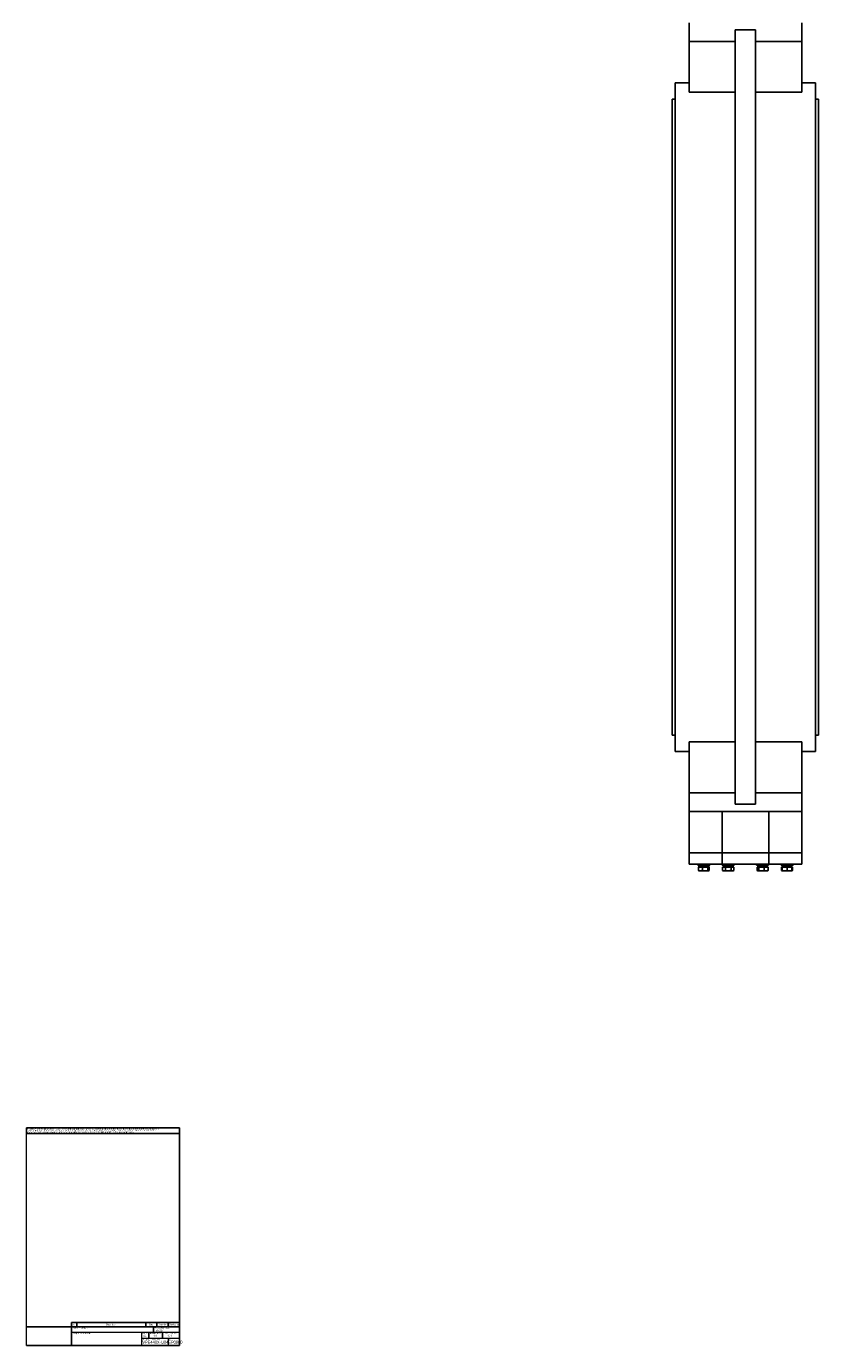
# Model space of a CAD drawing. Header units: millimetres. Extents: x 3 to 4919, y -224 to 3490.
# Tile 1 of 55: x 3 to 1059, y 3 to 1759. Entities that reach past the tile are written whole.
import ezdxf

# ---------------------------------------------------------------- set-up
doc = ezdxf.new("R2010")
doc.units = ezdxf.units.MM
doc.layers.add('FOND_DE_PLAN', color=7, linetype='Continuous')
doc.styles.add('SLDTEXTSTYLE0', font='TXT', dxfattribs={"width": 0.744368})
doc.styles.add('SLDTEXTSTYLE1', font='TXT', dxfattribs={"width": 0.7})
doc.styles.add('SLDTEXTSTYLE2', font='TXT', dxfattribs={"width": 0.75})
doc.styles.add('SLDTEXTSTYLE3', font='TXT', dxfattribs={"width": 0.65})

# ---------------------------------------------------------------- blocks, each defined once
blk = doc.blocks.new('SW_NOTE_0')
at = {"color": 0, "linetype": 'Continuous', "lineweight": 0, "char_height": 1.5875, "attachment_point": 1, "style": 'SLDTEXTSTYLE0'}
for s, insert in [('This document is the exclusive property of TECOFI. The reproduction, distribution and utilization of this document as well as the communication of its contents to others without express authorization are', (0, 2)), ('prohibited. Offenders will be held liable for the payment of damages. All rights reserved in the event of the grant of a patent, utility model or design. Photos and technical art works are not contractual.', (0, -0.1)), ('The specifications of the presented products are open to modifications without previous advice. They cannot be called, at any time, by the customer against TECOFI.', (0, -2.2))]:
    blk.add_mtext(s, dxfattribs=dict(at, insert=insert))
blk = doc.blocks.new('Condition  TECOFI')
at = {"color": 7, "linetype": 'Continuous', "lineweight": 0}
blk.add_blockref('SW_NOTE_0', (51, 62.5), dxfattribs=at)
blk = doc.blocks.new('SW_NOTE_1')
at = {"layer": 'FOND_DE_PLAN', "color": 0, "char_height": 1.85, "attachment_point": 1, "style": 'SLDTEXTSTYLE1'}
for s, insert in [('Poids /', (0, 2.4)), ('Weight', (7.5, 2.4)), ('(kg) :', (15.4, 2.4))]:
    blk.add_mtext(s, dxfattribs=dict(at, insert=insert))
blk = doc.blocks.new('SW_NOTE_2')
at = {"layer": 'FOND_DE_PLAN', "color": 0, "char_height": 1.85, "attachment_point": 1, "style": 'SLDTEXTSTYLE1'}
for s, insert in [('Matière /', (0, 2.4)), ('Material', (9.8, 2.4)), (':', (19, 2.4))]:
    blk.add_mtext(s, dxfattribs=dict(at, insert=insert))
blk = doc.blocks.new('SW_NOTE_3')
at = {"layer": 'FOND_DE_PLAN', "color": 0, "attachment_point": 1, "style": 'SLDTEXTSTYLE1'}
for s, insert, char_height in [('Désignation /', (0, 2.4), 1.852), ('Description', (13.6, 2.4), 1.852), (':', (25.4, 2.4), 1.85)]:
    blk.add_mtext(s, dxfattribs=dict(at, insert=insert, char_height=char_height))
blk = doc.blocks.new('SW_NOTE_4')
at = {"layer": 'FOND_DE_PLAN', "color": 0, "attachment_point": 1, "style": 'SLDTEXTSTYLE1'}
for s, insert, char_height in [('No. Dessin /', (0, 2.4), 1.852), ('Drawing Nb', (12.4, 2.4), 1.85), (':', (24.7, 2.4), 1.85)]:
    blk.add_mtext(s, dxfattribs=dict(at, insert=insert, char_height=char_height))
blk = doc.blocks.new('SW_NOTE_5')
at = {"layer": 'FOND_DE_PLAN', "color": 0, "char_height": 1.85, "attachment_point": 1, "style": 'SLDTEXTSTYLE1'}
for s, insert in [('Echelle /', (0, 2.4)), ('Scale :', (8.9, 2.4))]:
    blk.add_mtext(s, dxfattribs=dict(at, insert=insert))
blk = doc.blocks.new('SW_TABLEANNOTATION_0')
at = {"layer": 'FOND_DE_PLAN', "color": 0}
for p, q in [((0, 0), (0, -5.7)), ((143.9, 0), (0, 0)), ((7, 0), (7, -5.7)), ((98.9, 0), (98.9, -5.7)), ((113.9, 0), (113.9, -5.7)), ((128.9, 0), (128.9, -5.7)), ((143.9, -5.7), (143.9, 0)), ((0, -5.7), (143.9, -5.7))]:
    blk.add_line(p, q, dxfattribs=at)
at = {"layer": 'FOND_DE_PLAN', "color": 0, "attachment_point": 1, "style": 'SLDTEXTSTYLE1'}
for s, insert, char_height in [('Ver.', (1.1, -1.5), 2.12), ('Description', (46.4, -1.5), 2.117), ('Date', (103.7, -1.5), 2.12), ('Drawn by', (115.9, -1.5), 2.12), ('Checked by', (129.8, -1.5), 2.12)]:
    blk.add_mtext(s, dxfattribs=dict(at, insert=insert, char_height=char_height))

msp = doc.modelspace()

# ---------------------------------------------------------------- linework, layer by layer
at = {"color": 7, "linetype": 'Continuous', "lineweight": 25}
for p, q in [((886.2, 1739.2), (886.2, 1764.2)), ((1036.2, 1764.2), (1036.2, 1739.2)), ((947.7, 1739.2), (886.2, 1739.2)), ((886.2, 1671.7), (886.2, 1739.2)), ((974.7, 1754.7), (947.7, 1754.7)), ((947.7, 723.8), (947.7, 1754.7)), ((974.7, 723.8), (974.7, 1754.7)), ((1036.2, 1739.2), (974.7, 1739.2)), ((1036.2, 1671.7), (1036.2, 1739.2)), ((886.2, 1684.2), (867.7, 1684.2)), ((867.7, 1239.2), (867.7, 1684.2)), ((886.2, 1671.7), (947.7, 1671.7)), ((974.7, 1671.7), (1036.2, 1671.7)), ((1054.7, 1684.2), (1036.2, 1684.2)), ((1054.7, 1239.2), (1054.7, 1684.2)), ((867.7, 1662.7), (863.7, 1662.7)), ((863.7, 1239.2), (863.7, 1662.7)), ((1058.7, 1662.7), (1054.7, 1662.7)), ((1058.7, 1239.2), (1058.7, 1662.7)), ((863.7, 815.7), (863.7, 1239.2)), ((867.7, 794.2), (867.7, 1239.2)), ((1054.7, 794.2), (1054.7, 1239.2)), ((1058.7, 815.7), (1058.7, 1239.2)), ((863.7, 815.7), (867.7, 815.7)), ((1054.7, 815.7), (1058.7, 815.7)), ((867.7, 794.2), (886.2, 794.2)), ((947.7, 806.8), (886.2, 806.8)), ((886.2, 739.2), (886.2, 806.8)), ((1036.2, 806.8), (974.7, 806.8)), ((1036.2, 739.2), (1036.2, 806.8)), ((1036.2, 794.2), (1054.7, 794.2)), ((886.2, 739.2), (947.7, 739.2)), ((886.2, 714.2), (886.2, 739.2)), ((974.7, 739.2), (1036.2, 739.2)), ((1036.2, 739.2), (1036.2, 714.2)), ((947.7, 723.8), (974.7, 723.8)), ((1036.2, 714.2), (886.2, 714.2)), ((886.2, 714.2), (886.2, 659.2)), ((930.1, 714.2), (930.1, 659.2)), ((992.2, 714.2), (992.2, 659.2)), ((1036.2, 714.2), (1036.2, 659.2)), ((930.1, 659.2), (886.2, 659.2)), ((886.2, 659.2), (886.2, 644.2)), ((992.2, 659.2), (930.1, 659.2)), ((930.1, 659.2), (930.1, 644.2)), ((1036.2, 659.2), (992.2, 659.2)), ((992.2, 659.2), (992.2, 644.2)), ((1036.2, 659.2), (1036.2, 644.2)), ((886.2, 644.2), (930.1, 644.2)), ((897.7, 644.2), (897.7, 642.6)), ((897.7, 642.6), (913.7, 642.6)), ((898.5, 639.9), (898.5, 635.6)), ((898.5, 639.9), (903.8, 639.9)), ((898.5, 635.6), (899, 635.4)), ((899, 635.3), (899.2, 635.2)), ((901.1, 635.2), (899.2, 635.2)), ((899.3, 642.6), (899.3, 640.5)), ((899.3, 640.5), (912.2, 640.5)), ((900, 640.5), (899.4, 639.9)), ((907.4, 635.2), (901.1, 635.2)), ((903.8, 639.9), (903.8, 635.6)), ((903.8, 639.9), (911, 639.9)), ((907.4, 635.2), (903.8, 635.6)), ((911, 635.6), (907.4, 635.2)), ((912, 635.2), (907.4, 635.2)), ((911, 639.9), (911, 635.6)), ((911, 639.9), (913, 639.9)), ((912, 635.2), (911, 635.6)), ((912.1, 639.9), (911.5, 640.5)), ((913, 635.6), (912, 635.2)), ((912.2, 635.2), (912, 635.2)), ((912.2, 640.5), (912.2, 642.6)), ((912.2, 635.2), (912.5, 635.3)), ((913, 639.9), (913, 635.6)), ((913.7, 642.6), (913.7, 644.2)), ((930.1, 644.2), (992.2, 644.2)), ((930.2, 644.2), (930.2, 642.6)), ((930.2, 642.6), (946.2, 642.6)), ((930.7, 639.9), (930.7, 635.6)), ((930.7, 639.9), (934.5, 639.9)), ((930.7, 635.6), (931.7, 635.2)), ((932.6, 635.2), (930.7, 635.6)), ((932.6, 635.2), (931.7, 635.2)), ((931.8, 642.6), (931.8, 640.5)), ((931.8, 640.5), (931.9, 640.5)), ((932.5, 640.5), (931.9, 639.9)), ((931.9, 640.5), (944.7, 640.5)), ((934.5, 635.6), (932.6, 635.2)), ((938.2, 635.2), (932.6, 635.2)), ((934.5, 639.9), (934.5, 635.6)), ((934.5, 639.9), (942, 639.9)), ((943.8, 635.2), (938.2, 635.2)), ((942, 639.9), (942, 635.6)), ((942, 639.9), (945.7, 639.9)), ((943.8, 635.2), (942, 635.6)), ((945.7, 635.6), (943.8, 635.2)), ((944.7, 635.2), (943.8, 635.2)), ((944.5, 639.9), (943.9, 640.5)), ((944.7, 640.5), (944.7, 642.6)), ((944.7, 635.2), (945.7, 635.6)), ((945.7, 639.9), (945.7, 635.6)), ((946.2, 642.6), (946.2, 644.2)), ((976.1, 644.2), (976.1, 642.6)), ((976.1, 642.6), (992.1, 642.6)), ((976.6, 639.9), (976.6, 635.6)), ((976.6, 639.9), (976.9, 639.9)), ((976.6, 635.6), (977.1, 635.4)), ((976.8, 635.6), (976.6, 635.6)), ((976.9, 639.9), (976.9, 635.6)), ((976.9, 639.9), (978.8, 639.9)), ((977.9, 635.2), (976.9, 635.6)), ((977.4, 635.3), (977.6, 635.2)), ((977.9, 635.2), (977.6, 635.2)), ((977.7, 642.6), (977.7, 640.5)), ((977.7, 640.5), (979.6, 640.5)), ((978.4, 640.5), (977.8, 639.9)), ((978.8, 635.6), (977.9, 635.2)), ((982.5, 635.2), (977.9, 635.2)), ((978.8, 639.9), (978.8, 635.6)), ((978.8, 639.9), (986.1, 639.9)), ((982.5, 635.2), (978.8, 635.6)), ((979.6, 640.5), (980.1, 640.5)), ((980.5, 640.5), (980.1, 640.5)), ((980.5, 640.5), (990.6, 640.5)), ((986.1, 635.6), (982.5, 635.2)), ((988.7, 635.2), (982.5, 635.2)), ((986.1, 639.9), (986.1, 635.6)), ((986.1, 639.9), (991.4, 639.9)), ((990.6, 635.2), (988.7, 635.2)), ((990.5, 639.9), (989.9, 640.5)), ((990.6, 640.5), (990.6, 642.6)), ((990.6, 635.2), (990.9, 635.3)), ((990.9, 635.4), (991.4, 635.6)), ((991.2, 635.4), (991.6, 635.6)), ((991.4, 639.9), (991.6, 639.9)), ((991.4, 639.9), (991.4, 635.6)), ((991.6, 635.6), (991.5, 635.6)), ((991.6, 639.9), (991.6, 635.6)), ((992.1, 642.6), (992.1, 644.2)), ((992.2, 644.2), (1036.2, 644.2)), ((1008.6, 644.2), (1008.6, 642.6)), ((1008.6, 642.6), (1024.6, 642.6)), ((1009.4, 639.9), (1009.4, 635.6)), ((1009.4, 639.9), (1010.1, 639.9)), ((1009.4, 635.6), (1009.9, 635.4)), ((1009.8, 635.3), (1010.1, 635.2)), ((1010.1, 639.9), (1010.1, 635.6)), ((1010.1, 639.9), (1016.6, 639.9)), ((1013.4, 635.2), (1010.1, 635.6)), ((1013.4, 635.2), (1010.1, 635.2)), ((1010.2, 642.6), (1010.2, 640.5)), ((1010.2, 640.5), (1016.6, 640.5)), ((1010.9, 640.5), (1010.3, 639.9)), ((1016.6, 635.6), (1013.4, 635.2)), ((1019.9, 635.2), (1013.4, 635.2)), ((1017.8, 640.5), (1016.6, 640.5)), ((1016.6, 639.9), (1016.6, 635.6)), ((1016.6, 639.9), (1023.1, 639.9)), ((1019.9, 635.2), (1016.6, 635.6)), ((1017.8, 640.5), (1023, 640.5)), ((1023.1, 635.6), (1019.9, 635.2)), ((1023.1, 635.2), (1019.9, 635.2)), ((1022.9, 639.9), (1022.3, 640.5)), ((1023, 640.5), (1023, 642.6)), ((1023.1, 639.9), (1023.9, 639.9)), ((1023.1, 639.9), (1023.1, 635.6)), ((1023.1, 635.2), (1023.4, 635.3)), ((1023.9, 635.6), (1023.3, 635.4)), ((1023.9, 639.9), (1023.9, 635.6)), ((1024.6, 642.6), (1024.6, 644.2))]:
    msp.add_line(p, q, dxfattribs=at)
at = {"color": 7, "linetype": 'Continuous', "lineweight": 25, "flags": 128}
for points in [[(1016.6, 640.5), (1016.2, 641.2), (1015.8, 641.9), (1015.4, 642.6)], [(1016.6, 642.6), (1017, 641.9), (1017.4, 641.2), (1017.8, 640.5)]]:
    msp.add_lwpolyline(points, dxfattribs=at)
at = {"color": 7, "linetype": 'Continuous', "lineweight": 25}
for centre, major_axis, ratio, start_param, end_param in [((938.2, 642.6), (0, 11.2), 0.57735, 1.570796, 1.760193), ((938.2, 640.5), (0, 11.2), 0.57735, 1.476524, 1.570796), ((984.1, 640.5), (-5.2, 11), 0.341999, 1.220524, 1.409921), ((984.1, 642.6), (-5.2, 11), 0.341999, 1.409921, 1.599318)]:
    msp.add_ellipse(centre, major_axis=major_axis, ratio=ratio, start_param=start_param, end_param=end_param, dxfattribs=at)
for points, knots in [([(901.1, 635.2), (900.3, 635.3), (899.4, 635.4), (898.5, 635.6), (898.5, 635.6)], [0, 0, 0, 0, 0.9730045, 1, 1, 1, 1]), ([(903.8, 635.6), (903.6, 635.5), (902.7, 635.3), (901.8, 635.3), (901.1, 635.2)], [0, 0, 0, 0, 0.253066, 1, 1, 1, 1]), ([(938.2, 635.2), (937, 635.3), (935.7, 635.4), (934.5, 635.6), (934.5, 635.6)], [0, 0, 0, 0, 0.973004, 1, 1, 1, 1]), ([(942, 635.6), (941.7, 635.5), (940.4, 635.3), (939.2, 635.3), (938.2, 635.2)], [0, 0, 0, 0, 0.2530664, 1, 1, 1, 1]), ([(988.7, 635.2), (987.9, 635.3), (987, 635.4), (986.1, 635.6), (986.1, 635.6)], [0, 0, 0, 0, 0.9730045, 1, 1, 1, 1]), ([(991.4, 635.6), (991.2, 635.5), (990.3, 635.3), (989.4, 635.3), (988.7, 635.2)], [0, 0, 0, 0, 0.253066, 1, 1, 1, 1]), ([(1010.1, 635.4), (1010.1, 635.4), (1009.8, 635.5), (1009.6, 635.5), (1009.4, 635.6)], [0, 0, 0, 0, 0.1103, 1, 1, 1, 1]), ([(1010.1, 635.6), (1010.1, 635.6), (1010.1, 635.4), (1010.1, 635.3), (1010.1, 635.2)], [0, 0, 0, 0, 0.026996, 1, 1, 1, 1]), ([(1023.1, 635.2), (1023.1, 635.3), (1023.1, 635.4), (1023.1, 635.6), (1023.1, 635.6)], [0, 0, 0, 0, 0.973004, 1, 1, 1, 1])]:
    msp.add_open_spline(points, degree=3, knots=knots, dxfattribs=at)
at = {"layer": 'FOND_DE_PLAN', "color": 7}
for p, q in [((3.3, 293.2), (207.2, 293.2)), ((3.3, 285.4), (207.2, 285.4)), ((207.2, 293.2), (207.2, 3.1)), ((3.3, 3.1), (207.2, 3.1))]:
    msp.add_line(p, q, dxfattribs=at)
at = {"layer": 'FOND_DE_PLAN', "color": 7, "linetype": 'Continuous', "lineweight": 18}
for p, q in [((3.3, 3.1), (3.3, 293.2)), ((63.3, 21.1), (207.2, 21.1)), ((156.5, 21.1), (156.5, 3.1)), ((156.5, 13.1), (207.2, 13.1)), ((192, 13.1), (192, 3.1))]:
    msp.add_line(p, q, dxfattribs=at)
at = {"layer": 'FOND_DE_PLAN'}
for p, q in [((63.3, 28.1), (3.3, 28.1)), ((63.3, 28.1), (207.2, 28.1)), ((63.3, 28.1), (63.3, 3.1)), ((166.5, 21.1), (166.5, 13.1)), ((172.5, 21.1), (172.5, 28.1)), ((184.5, 13.1), (184.5, 21.1))]:
    msp.add_line(p, q, dxfattribs=at)

# ---------------------------------------------------------------- block references
for name, p in [('Condition  TECOFI', (-47.2, 227.8)), ('SW_TABLEANNOTATION_0', (63.3, 33.8)), ('SW_NOTE_2', (65.5, 25.3)), ('SW_NOTE_3', (65.5, 18.1)), ('SW_NOTE_5', (167.9, 18.2)), ('SW_NOTE_4', (157.5, 10.3))]:
    msp.add_blockref(name, p, dxfattribs=at)
at = {"layer": 'FOND_DE_PLAN', "color": 7}
msp.add_blockref('SW_NOTE_1', (174, 25.3), dxfattribs=at)

# ---------------------------------------------------------------- texts
at = {"layer": 'FOND_DE_PLAN', "attachment_point": 1}
for s, insert, char_height, style in [('Format :', (157.5, 20.6), 1.85, 'SLDTEXTSTYLE1'), ('85.227', (176, 24.9), 2.65, 'SLDTEXTSTYLE2'), ('Feuille / Sheet :', (188, 20.6), 1.852, 'SLDTEXTSTYLE1'), ('1 / 1', (191.3, 17.5), 2.65, 'SLDTEXTSTYLE3'), ('VPE440X-U04EP0800', (157.8, 9.7), 4.233, 'SLDTEXTSTYLE2'), ('A4', (159.1, 17.5), 2.65, 'SLDTEXTSTYLE2'), ('1:1', (172.5, 17.5), 2.65, 'SLDTEXTSTYLE2'), ('Ver.', (192.7, 12.7), 1.85, 'SLDTEXTSTYLE1')]:
    msp.add_mtext(s, dxfattribs=dict(at, insert=insert, char_height=char_height, style=style))

doc.saveas('drawing.dxf')
